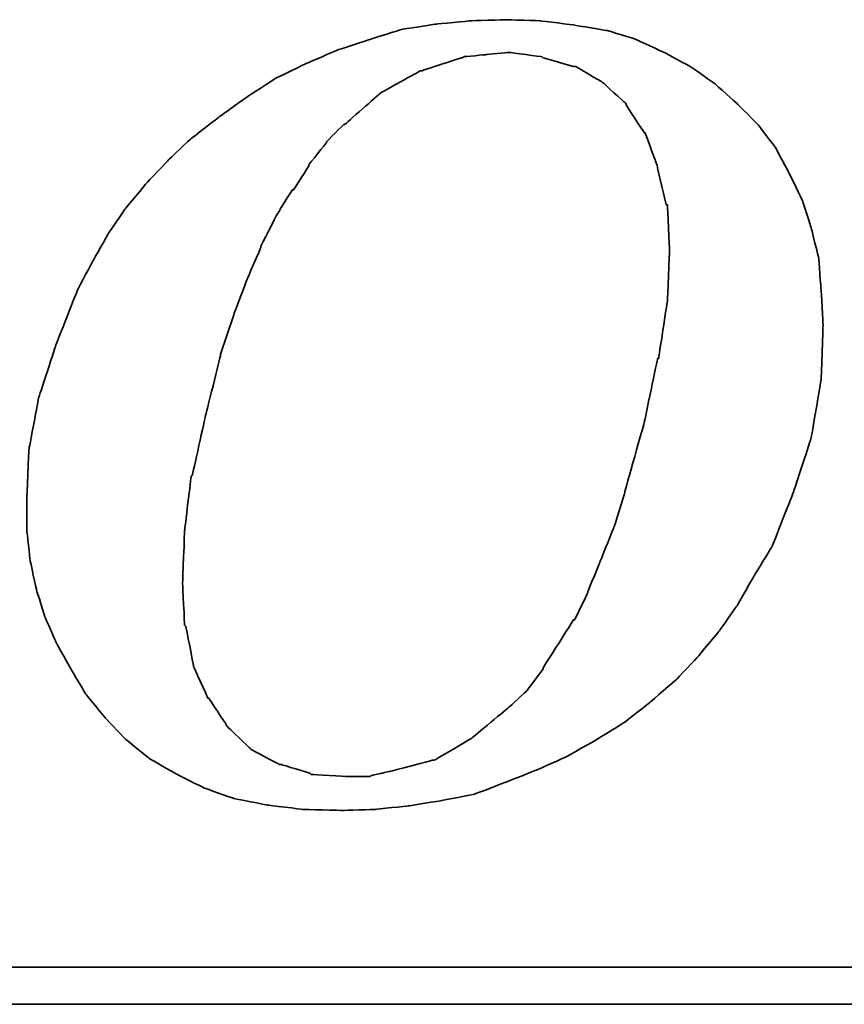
# Model space of a CAD drawing. Extents: x 32 to 227, y 64 to 157.
# Tile 42 of 48: x 174.14 to 177.23, y 117.53 to 121.23. Entities that reach past the tile are written whole.
import ezdxf

# ---------------------------------------------------------------- set-up
doc = ezdxf.new("R2010")
doc.units = 0
doc.header["$MEASUREMENT"] = 0
doc.layers.add('DIM', color=4, linetype='CONTINUOUS')
doc.layers.add('layer 1', color=7, linetype='CONTINUOUS')

# ---------------------------------------------------------------- blocks, each defined once
blk = doc.blocks.new('TBI MOTION logo(完整正式版)')
at = {"layer": 'layer 1', "color": 22, "lineweight": 35}
for points, knots in [([(35.79625, -6.98375), (35.79625, -6.98375), (36.23125, -7.43875), (36.23125, -7.43875), (36.23125, -7.43875), (36.23125, -7.43875), (36.75625, -7.87125), (36.75625, -7.87125), (36.75625, -7.87125), (36.75625, -7.87125), (37.33125, -8.20375), (37.33125, -8.20375), (37.33125, -8.20375), (37.33125, -8.20375), (37.95625, -8.51875), (37.95625, -8.51875), (37.95625, -8.51875), (37.95625, -8.51875), (38.62625, -8.75875), (38.62625, -8.75875), (38.62625, -8.75875), (38.62625, -8.75875), (39.37125, -8.90375), (39.37125, -8.90375), (39.37125, -8.90375), (39.37125, -8.90375), (40.14125, -8.99875), (40.14125, -8.99875), (40.14125, -8.99875), (40.14125, -8.99875), (41.02625, -9.02375), (41.02625, -9.02375), (41.02625, -9.02375), (41.02625, -9.02375), (41.74625, -8.99875), (41.74625, -8.99875), (41.74625, -8.99875), (41.74625, -8.99875), (42.46625, -8.92375), (42.46625, -8.92375), (42.46625, -8.92375), (42.46625, -8.92375), (43.21125, -8.80625), (43.21125, -8.80625), (43.21125, -8.80625), (43.21125, -8.80625), (43.93125, -8.66375), (43.93125, -8.66375), (43.93125, -8.66375), (43.93125, -8.66375), (44.62625, -8.39875), (44.62625, -8.39875), (44.62625, -8.39875), (44.62625, -8.39875), (45.29625, -8.13375), (45.29625, -8.13375), (45.29625, -8.13375), (45.29625, -8.13375), (45.94625, -7.84375), (45.94625, -7.84375), (45.94625, -7.84375), (45.94625, -7.84375), (46.61625, -7.46375), (46.61625, -7.46375), (46.61625, -7.46375), (46.61625, -7.46375), (47.24125, -7.07875), (47.24125, -7.07875), (47.24125, -7.07875), (47.24125, -7.07875), (47.81625, -6.62375), (47.81625, -6.62375), (47.81625, -6.62375), (47.81625, -6.62375), (48.36875, -6.14375), (48.36875, -6.14375), (48.36875, -6.14375), (48.36875, -6.14375), (48.84625, -5.64125), (48.84625, -5.64125), (48.84625, -5.64125), (48.84625, -5.64125), (49.32625, -5.06375), (49.32625, -5.06375), (49.32625, -5.06375), (49.32625, -5.06375), (49.71125, -4.51374), (49.71125, -4.51374), (49.71125, -4.51374), (49.71125, -4.51374), (50.09625, -3.83874), (50.09625, -3.83874), (50.09625, -3.83874), (50.09625, -3.83874), (50.48125, -3.21374), (50.48125, -3.21374), (50.48125, -3.21374), (50.48125, -3.21374), (50.96125, -1.99125), (50.96125, -1.99125), (50.96125, -1.99125), (50.96125, -1.99125), (51.34375, -0.81875), (51.34375, -0.81875), (51.34375, -0.81875), (51.34375, -0.81875), (51.56125, 0.45624), (51.56125, 0.45624), (51.56125, 0.45624), (51.56125, 0.45624), (51.60625, 1.67624), (51.60625, 1.67624), (51.60625, 1.67624), (51.60625, 1.67624), (51.56125, 2.44625), (51.56125, 2.44625), (51.56125, 2.44625), (51.56125, 2.44625), (51.51125, 3.14125), (51.51125, 3.14125), (51.51125, 3.14125), (51.51125, 3.14125), (51.34375, 3.81125), (51.34375, 3.81125), (51.34375, 3.81125), (51.34375, 3.81125), (51.15125, 4.41125), (51.15125, 4.41125), (51.15125, 4.41125), (51.15125, 4.41125), (50.86125, 5.01125), (50.86125, 5.01125), (50.86125, 5.01125), (50.86125, 5.01125), (50.55125, 5.58875), (50.55125, 5.58875), (50.55125, 5.58875), (50.55125, 5.58875), (50.16625, 6.09125), (50.16625, 6.09125), (50.16625, 6.09125), (50.16625, 6.09125), (49.71125, 6.54875), (49.71125, 6.54875), (49.71125, 6.54875), (49.71125, 6.54875), (49.23125, 6.98125), (49.23125, 6.98125), (49.23125, 6.98125), (49.23125, 6.98125), (48.67875, 7.36625), (48.67875, 7.36625), (48.67875, 7.36625), (48.67875, 7.36625), (48.10375, 7.67625), (48.10375, 7.67625), (48.10375, 7.67625), (48.10375, 7.67625), (47.48125, 7.96375), (47.48125, 7.96375), (47.48125, 7.96375), (47.48125, 7.96375), (46.85625, 8.15625), (46.85625, 8.15625), (46.85625, 8.15625), (46.85625, 8.15625), (46.13625, 8.27624), (46.13625, 8.27624), (46.13625, 8.27624), (46.13625, 8.27624), (45.39125, 8.37125), (45.39125, 8.37125), (45.39125, 8.37125), (45.39125, 8.37125), (44.62625, 8.39624), (44.62625, 8.39624), (44.62625, 8.39624), (44.62625, 8.39624), (43.83625, 8.37125), (43.83625, 8.37125), (43.83625, 8.37125), (43.83625, 8.37125), (43.09125, 8.30125), (43.09125, 8.30125), (43.09125, 8.30125), (43.09125, 8.30125), (42.32125, 8.18125), (42.32125, 8.18125), (42.32125, 8.18125), (42.32125, 8.18125), (41.62875, 7.96375), (41.62875, 7.96375), (41.62875, 7.96375), (41.62875, 7.96375), (40.90625, 7.72625), (40.90625, 7.72625), (40.90625, 7.72625), (40.90625, 7.72625), (40.23624, 7.43625), (40.23624, 7.43625), (40.23624, 7.43625), (40.23624, 7.43625), (39.54124, 7.10125), (39.54124, 7.10125), (39.54124, 7.10125), (39.54124, 7.10125), (38.91625, 6.69125), (38.91625, 6.69125), (38.91625, 6.69125), (38.91625, 6.69125), (38.31625, 6.26125), (38.31625, 6.26125), (38.31625, 6.26125), (38.31625, 6.26125), (37.69125, 5.78125), (37.69125, 5.78125), (37.69125, 5.78125), (37.69125, 5.78125), (37.18625, 5.30125), (37.18625, 5.30125), (37.18625, 5.30125), (37.18625, 5.30125), (36.70625, 4.79624), (36.70625, 4.79624), (36.70625, 4.79624), (36.70625, 4.79624), (36.23125, 4.22125), (36.23125, 4.22125), (36.23125, 4.22125), (36.23125, 4.22125), (35.87124, 3.69375), (35.87124, 3.69375), (35.87124, 3.69375), (35.87124, 3.69375), (35.53125, 3.09125), (35.53125, 3.09125), (35.53125, 3.09125), (35.53125, 3.09125), (35.19875, 2.47125), (35.19875, 2.47125), (35.19875, 2.47125), (35.19875, 2.47125), (34.71625, 1.24625), (34.71625, 1.24625), (34.71625, 1.24625), (34.71625, 1.24625), (34.33125, 0.06874), (34.33125, 0.06874), (34.33125, 0.06874), (34.33125, 0.06874), (34.11625, -1.07875), (34.11625, -1.07875), (34.11625, -1.07875), (34.11625, -1.07875), (34.07125, -2.15875), (34.07125, -2.15875), (34.07125, -2.15875), (34.07125, -2.15875), (34.07125, -2.85375), (34.07125, -2.85375), (34.07125, -2.85375), (34.07125, -2.85375), (34.14125, -3.50375), (34.14125, -3.50375), (34.14125, -3.50375), (34.14125, -3.50375), (34.28625, -4.17375), (34.28625, -4.17375), (34.28625, -4.17375), (34.28625, -4.17375), (34.47625, -4.77624), (34.47625, -4.77624), (34.47625, -4.77624), (34.47625, -4.77624), (34.71625, -5.32625), (34.71625, -5.32625), (34.71625, -5.32625), (34.71625, -5.32625), (35.05375, -5.92875), (35.05375, -5.92875), (35.05375, -5.92875), (35.05375, -5.92875), (35.36375, -6.45375), (35.36375, -6.45375), (35.36375, -6.45375), (35.36375, -6.45375), (35.79625, -6.98375), (35.79625, -6.98375)], [0, 0, 0, 0, 0.01388889, 0.01388889, 0.01388889, 0.0138889, 0.02777778, 0.02777778, 0.02777778, 0.02777779, 0.04166667, 0.04166667, 0.04166667, 0.04166668, 0.05555556, 0.05555556, 0.05555556, 0.05555557, 0.06944444, 0.06944444, 0.06944444, 0.06944445, 0.08333333, 0.08333333, 0.08333333, 0.08333334, 0.09722222, 0.09722222, 0.09722222, 0.09722223, 0.11111111, 0.11111111, 0.11111111, 0.11111112, 0.125, 0.125, 0.125, 0.12500001, 0.13888889, 0.13888889, 0.13888889, 0.1388889, 0.15277778, 0.15277778, 0.15277778, 0.15277779, 0.16666667, 0.16666667, 0.16666667, 0.16666668, 0.18055556, 0.18055556, 0.18055556, 0.18055557, 0.19444444, 0.19444444, 0.19444444, 0.19444445, 0.20833333, 0.20833333, 0.20833333, 0.20833334, 0.22222222, 0.22222222, 0.22222222, 0.22222223, 0.23611111, 0.23611111, 0.23611111, 0.23611112, 0.25, 0.25, 0.25, 0.25000001, 0.26388889, 0.26388889, 0.26388889, 0.2638889, 0.27777778, 0.27777778, 0.27777778, 0.27777779, 0.29166667, 0.29166667, 0.29166667, 0.29166668, 0.30555556, 0.30555556, 0.30555556, 0.30555557, 0.31944444, 0.31944444, 0.31944444, 0.31944445, 0.33333333, 0.33333333, 0.33333333, 0.33333334, 0.34722222, 0.34722222, 0.34722222, 0.34722223, 0.36111111, 0.36111111, 0.36111111, 0.36111112, 0.375, 0.375, 0.375, 0.37500001, 0.38888889, 0.38888889, 0.38888889, 0.3888889, 0.40277778, 0.40277778, 0.40277778, 0.40277779, 0.41666667, 0.41666667, 0.41666667, 0.41666668, 0.43055556, 0.43055556, 0.43055556, 0.43055557, 0.44444444, 0.44444444, 0.44444444, 0.44444445, 0.45833333, 0.45833333, 0.45833333, 0.45833334, 0.47222222, 0.47222222, 0.47222222, 0.47222223, 0.48611111, 0.48611111, 0.48611111, 0.48611112, 0.5, 0.5, 0.5, 0.50000001, 0.51388889, 0.51388889, 0.51388889, 0.5138889, 0.52777778, 0.52777778, 0.52777778, 0.52777779, 0.54166667, 0.54166667, 0.54166667, 0.54166668, 0.55555556, 0.55555556, 0.55555556, 0.55555557, 0.56944444, 0.56944444, 0.56944444, 0.56944445, 0.58333333, 0.58333333, 0.58333333, 0.58333334, 0.59722222, 0.59722222, 0.59722222, 0.59722223, 0.61111111, 0.61111111, 0.61111111, 0.61111112, 0.625, 0.625, 0.625, 0.62500001, 0.63888889, 0.63888889, 0.63888889, 0.6388889, 0.65277778, 0.65277778, 0.65277778, 0.65277779, 0.66666667, 0.66666667, 0.66666667, 0.66666668, 0.68055556, 0.68055556, 0.68055556, 0.68055557, 0.69444444, 0.69444444, 0.69444444, 0.69444445, 0.70833333, 0.70833333, 0.70833333, 0.70833334, 0.72222222, 0.72222222, 0.72222222, 0.72222223, 0.73611111, 0.73611111, 0.73611111, 0.73611112, 0.75, 0.75, 0.75, 0.75000001, 0.76388889, 0.76388889, 0.76388889, 0.7638889, 0.77777778, 0.77777778, 0.77777778, 0.77777779, 0.79166667, 0.79166667, 0.79166667, 0.79166668, 0.80555556, 0.80555556, 0.80555556, 0.80555557, 0.81944444, 0.81944444, 0.81944444, 0.81944445, 0.83333333, 0.83333333, 0.83333333, 0.83333334, 0.84722222, 0.84722222, 0.84722222, 0.84722223, 0.86111111, 0.86111111, 0.86111111, 0.86111112, 0.875, 0.875, 0.875, 0.87500001, 0.88888889, 0.88888889, 0.88888889, 0.8888889, 0.90277778, 0.90277778, 0.90277778, 0.90277779, 0.91666667, 0.91666667, 0.91666667, 0.91666668, 0.93055556, 0.93055556, 0.93055556, 0.93055557, 0.94444444, 0.94444444, 0.94444444, 0.94444445, 0.95833333, 0.95833333, 0.95833333, 0.95833334, 0.97222222, 0.97222222, 0.97222222, 0.97222223, 0.98611111, 0.98611111, 0.98611111, 0.98611112, 1, 1, 1, 1]), ([(38.33875, 1.03124), (38.33875, 1.03124), (38.62625, 1.89625), (38.62625, 1.89625), (38.62625, 1.89625), (38.62625, 1.89625), (38.91625, 2.66375), (38.91625, 2.66375), (38.91625, 2.66375), (38.91625, 2.66375), (39.22625, 3.38125), (39.22625, 3.38125), (39.22625, 3.38125), (39.22625, 3.38125), (39.22625, 3.40624), (39.22625, 3.40624), (39.22625, 3.40624), (39.22625, 3.40624), (39.56124, 4.07624), (39.56124, 4.07624), (39.56124, 4.07624), (39.56124, 4.07624), (39.92125, 4.65125), (39.92125, 4.65125), (39.92125, 4.65125), (39.92125, 4.65125), (39.94625, 4.65125), (39.94625, 4.65125), (39.94625, 4.65125), (39.94625, 4.65125), (40.28125, 5.17875), (40.28125, 5.17875), (40.28125, 5.17875), (40.28125, 5.17875), (40.28125, 5.20375), (40.28125, 5.20375), (40.28125, 5.20375), (40.28125, 5.20375), (40.66875, 5.68625), (40.66875, 5.68625), (40.66875, 5.68625), (40.66875, 5.68625), (40.66875, 5.70625), (40.66875, 5.70625), (40.66875, 5.70625), (40.66875, 5.70625), (41.05124, 6.09125), (41.05124, 6.09125), (41.05124, 6.09125), (41.05124, 6.09125), (41.07625, 6.09125), (41.07625, 6.09125), (41.07625, 6.09125), (41.07625, 6.09125), (41.84125, 6.76625), (41.84125, 6.76625), (41.84125, 6.76625), (41.84125, 6.76625), (41.86625, 6.78625), (41.86625, 6.78625), (41.86625, 6.78625), (41.86625, 6.78625), (42.73125, 7.26624), (42.73125, 7.26624), (42.73125, 7.26624), (42.73125, 7.26624), (42.75625, 7.26624), (42.75625, 7.26624), (42.75625, 7.26624), (42.75625, 7.26624), (43.18625, 7.41125), (43.18625, 7.41125), (43.18625, 7.41125), (43.18625, 7.41125), (43.64125, 7.55625), (43.64125, 7.55625), (43.64125, 7.55625), (43.64125, 7.55625), (43.66625, 7.55625), (43.66625, 7.55625), (43.66625, 7.55625), (43.66625, 7.55625), (43.69125, 7.58124), (43.69125, 7.58124), (43.69125, 7.58124), (43.69125, 7.58124), (44.19125, 7.62625), (44.19125, 7.62625), (44.19125, 7.62625), (44.19125, 7.62625), (44.67125, 7.67625), (44.67125, 7.67625), (44.67125, 7.67625), (44.67125, 7.67625), (44.69625, 7.67625), (44.69625, 7.67625), (44.69625, 7.67625), (44.69625, 7.67625), (45.41875, 7.58124), (45.41875, 7.58124), (45.41875, 7.58124), (45.41875, 7.58124), (45.44125, 7.55625), (45.44125, 7.55625), (45.44125, 7.55625), (45.44125, 7.55625), (46.11125, 7.36625), (46.11125, 7.36625), (46.11125, 7.36625), (46.11125, 7.36625), (46.13625, 7.36625), (46.13625, 7.36625), (46.13625, 7.36625), (46.13625, 7.36625), (46.15875, 7.36625), (46.15875, 7.36625), (46.15875, 7.36625), (46.15875, 7.36625), (46.73625, 7.02624), (46.73625, 7.02624), (46.73625, 7.02624), (46.73625, 7.02624), (46.76125, 7.00624), (46.76125, 7.00624), (46.76125, 7.00624), (46.76125, 7.00624), (47.24125, 6.57124), (47.24125, 6.57124), (47.24125, 6.57124), (47.24125, 6.57124), (47.26625, 6.54875), (47.26625, 6.54875), (47.26625, 6.54875), (47.26625, 6.54875), (47.26625, 6.52375), (47.26625, 6.52375), (47.26625, 6.52375), (47.26625, 6.52375), (47.67375, 5.89875), (47.67375, 5.89875), (47.67375, 5.89875), (47.67375, 5.89875), (47.69625, 5.89875), (47.69625, 5.89875), (47.69625, 5.89875), (47.69625, 5.89875), (47.69625, 5.87625), (47.69625, 5.87625), (47.69625, 5.87625), (47.69625, 5.87625), (47.96125, 5.15625), (47.96125, 5.15625), (47.96125, 5.15625), (47.96125, 5.15625), (47.96125, 5.13125), (47.96125, 5.13125), (47.96125, 5.13125), (47.96125, 5.13125), (48.15125, 4.31875), (48.15125, 4.31875), (48.15125, 4.31875), (48.15125, 4.31875), (48.17625, 4.31875), (48.17625, 4.31875), (48.17625, 4.31875), (48.17625, 4.31875), (48.17625, 4.29125), (48.17625, 4.29125), (48.17625, 4.29125), (48.17625, 4.29125), (48.22625, 3.33125), (48.22625, 3.33125), (48.22625, 3.33125), (48.22625, 3.33125), (48.22625, 3.30875), (48.22625, 3.30875), (48.22625, 3.30875), (48.22625, 3.30875), (48.17625, 2.20624), (48.17625, 2.20624), (48.17625, 2.20624), (48.17625, 2.20624), (48.17625, 2.18124), (48.17625, 2.18124), (48.17625, 2.18124), (48.17625, 2.18124), (47.98375, 0.93624), (47.98375, 0.93624), (47.98375, 0.93624), (47.98375, 0.93624), (47.96125, 0.93624), (47.96125, 0.93624), (47.96125, 0.93624), (47.96125, 0.93624), (47.67375, -0.45874), (47.67375, -0.45874), (47.67375, -0.45874), (47.67375, -0.45874), (47.24125, -1.99125), (47.24125, -1.99125), (47.24125, -1.99125), (47.24125, -1.99125), (47.24125, -2.01874), (47.24125, -2.01874), (47.24125, -2.01874), (47.24125, -2.01874), (47.00125, -2.78375), (47.00125, -2.78375), (47.00125, -2.78375), (47.00125, -2.78375), (46.71125, -3.50375), (46.71125, -3.50375), (46.71125, -3.50375), (46.71125, -3.50375), (46.42625, -4.19875), (46.42625, -4.19875), (46.42625, -4.19875), (46.42625, -4.19875), (46.42625, -4.22375), (46.42625, -4.22375), (46.42625, -4.22375), (46.42625, -4.22375), (46.13625, -4.82374), (46.13625, -4.82374), (46.13625, -4.82374), (46.13625, -4.82374), (46.11125, -4.82374), (46.11125, -4.82374), (46.11125, -4.82374), (46.11125, -4.82374), (45.77625, -5.35125), (45.77625, -5.35125), (45.77625, -5.35125), (45.77625, -5.35125), (45.44125, -5.87875), (45.44125, -5.87875), (45.44125, -5.87875), (45.44125, -5.87875), (45.44125, -5.90375), (45.44125, -5.90375), (45.44125, -5.90375), (45.44125, -5.90375), (45.10625, -6.35875), (45.10625, -6.35875), (45.10625, -6.35875), (45.10625, -6.35875), (45.08125, -6.38375), (45.08125, -6.38375), (45.08125, -6.38375), (45.08125, -6.38375), (44.69625, -6.74375), (44.69625, -6.74375), (44.69625, -6.74375), (44.69625, -6.74375), (43.88375, -7.41625), (43.88375, -7.41625), (43.88375, -7.41625), (43.88375, -7.41625), (43.85625, -7.43875), (43.85625, -7.43875), (43.85625, -7.43875), (43.85625, -7.43875), (43.04125, -7.91875), (43.04125, -7.91875), (43.04125, -7.91875), (43.04125, -7.91875), (43.01625, -7.91875), (43.01625, -7.91875), (43.01625, -7.91875), (43.01625, -7.91875), (42.99625, -7.91875), (42.99625, -7.91875), (42.99625, -7.91875), (42.99625, -7.91875), (42.08125, -8.15875), (42.08125, -8.15875), (42.08125, -8.15875), (42.08125, -8.15875), (41.65125, -8.25625), (41.65125, -8.25625), (41.65125, -8.25625), (41.65125, -8.25625), (41.62875, -8.27875), (41.62875, -8.27875), (41.62875, -8.27875), (41.62875, -8.27875), (41.60125, -8.27875), (41.60125, -8.27875), (41.60125, -8.27875), (41.60125, -8.27875), (41.12125, -8.27875), (41.12125, -8.27875), (41.12125, -8.27875), (41.12125, -8.27875), (40.35624, -8.23125), (40.35624, -8.23125), (40.35624, -8.23125), (40.35624, -8.23125), (40.33125, -8.23125), (40.33125, -8.23125), (40.33125, -8.23125), (40.33125, -8.23125), (40.30625, -8.20375), (40.30625, -8.20375), (40.30625, -8.20375), (40.30625, -8.20375), (39.68375, -8.01375), (39.68375, -8.01375), (39.68375, -8.01375), (39.68375, -8.01375), (39.66124, -8.01375), (39.66124, -8.01375), (39.66124, -8.01375), (39.66124, -8.01375), (39.63625, -8.01375), (39.63625, -8.01375), (39.63625, -8.01375), (39.63625, -8.01375), (39.01125, -7.67875), (39.01125, -7.67875), (39.01125, -7.67875), (39.01125, -7.67875), (38.98875, -7.65375), (38.98875, -7.65375), (38.98875, -7.65375), (38.98875, -7.65375), (38.48625, -7.17375), (38.48625, -7.17375), (38.48625, -7.17375), (38.48625, -7.17375), (38.45875, -7.14875), (38.45875, -7.14875), (38.45875, -7.14875), (38.45875, -7.14875), (38.45875, -7.12875), (38.45875, -7.12875), (38.45875, -7.12875), (38.45875, -7.12875), (38.07625, -6.54875), (38.07625, -6.54875), (38.07625, -6.54875), (38.07625, -6.54875), (38.05125, -6.54875), (38.05125, -6.54875), (38.05125, -6.54875), (38.05125, -6.54875), (38.05125, -6.52875), (38.05125, -6.52875), (38.05125, -6.52875), (38.05125, -6.52875), (37.74125, -5.85375), (37.74125, -5.85375), (37.74125, -5.85375), (37.74125, -5.85375), (37.74125, -5.82875), (37.74125, -5.82875), (37.74125, -5.82875), (37.74125, -5.82875), (37.57375, -4.96875), (37.57375, -4.96875), (37.57375, -4.96875), (37.57375, -4.96875), (37.54625, -4.94375), (37.54625, -4.94375), (37.54625, -4.94375), (37.54625, -4.94375), (37.50125, -4.03375), (37.50125, -4.03375), (37.50125, -4.03375), (37.50125, -4.03375), (37.50125, -4.00875), (37.50125, -4.00875), (37.50125, -4.00875), (37.50125, -4.00875), (37.54625, -2.85375), (37.54625, -2.85375), (37.54625, -2.85375), (37.54625, -2.85375), (37.69125, -1.65875), (37.69125, -1.65875), (37.69125, -1.65875), (37.69125, -1.65875), (37.71624, -1.63375), (37.71624, -1.63375), (37.71624, -1.63375), (37.71624, -1.63375), (38.00375, -0.33875), (38.00375, -0.33875), (38.00375, -0.33875), (38.00375, -0.33875), (38.33875, 1.00624), (38.33875, 1.00624), (38.33875, 1.00624), (38.33875, 1.00624), (38.33875, 1.03124), (38.33875, 1.03124)], [0, 0, 0, 0, 0.01010101, 0.01010101, 0.01010101, 0.01010102, 0.02020202, 0.02020202, 0.02020202, 0.02020203, 0.03030303, 0.03030303, 0.03030303, 0.03030304, 0.04040404, 0.04040404, 0.04040404, 0.04040405, 0.05050505, 0.05050505, 0.05050505, 0.05050506, 0.06060606, 0.06060606, 0.06060606, 0.06060607, 0.07070707, 0.07070707, 0.07070707, 0.07070708, 0.08080808, 0.08080808, 0.08080808, 0.08080809, 0.09090909, 0.09090909, 0.09090909, 0.0909091, 0.1010101, 0.1010101, 0.1010101, 0.10101011, 0.11111111, 0.11111111, 0.11111111, 0.11111112, 0.12121212, 0.12121212, 0.12121212, 0.12121213, 0.13131313, 0.13131313, 0.13131313, 0.13131314, 0.14141414, 0.14141414, 0.14141414, 0.14141415, 0.15151515, 0.15151515, 0.15151515, 0.15151516, 0.16161616, 0.16161616, 0.16161616, 0.16161617, 0.17171717, 0.17171717, 0.17171717, 0.17171718, 0.18181818, 0.18181818, 0.18181818, 0.18181819, 0.19191919, 0.19191919, 0.19191919, 0.1919192, 0.2020202, 0.2020202, 0.2020202, 0.20202021, 0.21212121, 0.21212121, 0.21212121, 0.21212122, 0.22222222, 0.22222222, 0.22222222, 0.22222223, 0.23232323, 0.23232323, 0.23232323, 0.23232324, 0.24242424, 0.24242424, 0.24242424, 0.24242425, 0.25252525, 0.25252525, 0.25252525, 0.25252526, 0.26262626, 0.26262626, 0.26262626, 0.26262627, 0.27272727, 0.27272727, 0.27272727, 0.27272728, 0.28282828, 0.28282828, 0.28282828, 0.28282829, 0.29292929, 0.29292929, 0.29292929, 0.2929293, 0.3030303, 0.3030303, 0.3030303, 0.30303031, 0.31313131, 0.31313131, 0.31313131, 0.31313132, 0.32323232, 0.32323232, 0.32323232, 0.32323233, 0.33333333, 0.33333333, 0.33333333, 0.33333334, 0.34343434, 0.34343434, 0.34343434, 0.34343435, 0.35353535, 0.35353535, 0.35353535, 0.35353536, 0.36363636, 0.36363636, 0.36363636, 0.36363637, 0.37373737, 0.37373737, 0.37373737, 0.37373738, 0.38383838, 0.38383838, 0.38383838, 0.38383839, 0.39393939, 0.39393939, 0.39393939, 0.3939394, 0.4040404, 0.4040404, 0.4040404, 0.40404041, 0.41414141, 0.41414141, 0.41414141, 0.41414142, 0.42424242, 0.42424242, 0.42424242, 0.42424243, 0.43434343, 0.43434343, 0.43434343, 0.43434344, 0.44444444, 0.44444444, 0.44444444, 0.44444445, 0.45454545, 0.45454545, 0.45454545, 0.45454546, 0.46464646, 0.46464646, 0.46464646, 0.46464647, 0.47474747, 0.47474747, 0.47474747, 0.47474748, 0.48484848, 0.48484848, 0.48484848, 0.48484849, 0.49494949, 0.49494949, 0.49494949, 0.4949495, 0.50505051, 0.50505051, 0.50505051, 0.50505052, 0.51515152, 0.51515152, 0.51515152, 0.51515153, 0.52525253, 0.52525253, 0.52525253, 0.52525254, 0.53535354, 0.53535354, 0.53535354, 0.53535355, 0.54545455, 0.54545455, 0.54545455, 0.54545456, 0.55555556, 0.55555556, 0.55555556, 0.55555557, 0.56565657, 0.56565657, 0.56565657, 0.56565658, 0.57575758, 0.57575758, 0.57575758, 0.57575759, 0.58585859, 0.58585859, 0.58585859, 0.5858586, 0.5959596, 0.5959596, 0.5959596, 0.59595961, 0.60606061, 0.60606061, 0.60606061, 0.60606062, 0.61616162, 0.61616162, 0.61616162, 0.61616163, 0.62626263, 0.62626263, 0.62626263, 0.62626264, 0.63636364, 0.63636364, 0.63636364, 0.63636365, 0.64646465, 0.64646465, 0.64646465, 0.64646466, 0.65656566, 0.65656566, 0.65656566, 0.65656567, 0.66666667, 0.66666667, 0.66666667, 0.66666668, 0.67676768, 0.67676768, 0.67676768, 0.67676769, 0.68686869, 0.68686869, 0.68686869, 0.6868687, 0.6969697, 0.6969697, 0.6969697, 0.69696971, 0.70707071, 0.70707071, 0.70707071, 0.70707072, 0.71717172, 0.71717172, 0.71717172, 0.71717173, 0.72727273, 0.72727273, 0.72727273, 0.72727274, 0.73737374, 0.73737374, 0.73737374, 0.73737375, 0.74747475, 0.74747475, 0.74747475, 0.74747476, 0.75757576, 0.75757576, 0.75757576, 0.75757577, 0.76767677, 0.76767677, 0.76767677, 0.76767678, 0.77777778, 0.77777778, 0.77777778, 0.77777779, 0.78787879, 0.78787879, 0.78787879, 0.7878788, 0.7979798, 0.7979798, 0.7979798, 0.79797981, 0.80808081, 0.80808081, 0.80808081, 0.80808082, 0.81818182, 0.81818182, 0.81818182, 0.81818183, 0.82828283, 0.82828283, 0.82828283, 0.82828284, 0.83838384, 0.83838384, 0.83838384, 0.83838385, 0.84848485, 0.84848485, 0.84848485, 0.84848486, 0.85858586, 0.85858586, 0.85858586, 0.85858587, 0.86868687, 0.86868687, 0.86868687, 0.86868688, 0.87878788, 0.87878788, 0.87878788, 0.87878789, 0.88888889, 0.88888889, 0.88888889, 0.8888889, 0.8989899, 0.8989899, 0.8989899, 0.89898991, 0.90909091, 0.90909091, 0.90909091, 0.90909092, 0.91919192, 0.91919192, 0.91919192, 0.91919193, 0.92929293, 0.92929293, 0.92929293, 0.92929294, 0.93939394, 0.93939394, 0.93939394, 0.93939395, 0.94949495, 0.94949495, 0.94949495, 0.94949496, 0.95959596, 0.95959596, 0.95959596, 0.95959597, 0.96969697, 0.96969697, 0.96969697, 0.96969698, 0.97979798, 0.97979798, 0.97979798, 0.97979799, 0.98989899, 0.98989899, 0.98989899, 0.989899, 1, 1, 1, 1]), ([(75.90875, -9.47875), (75.90875, -9.47875), (75.90875, -12.28625), (75.90875, -12.28625), (75.90875, -12.28625), (75.90875, -12.28625), (75.90875, -12.47875), (75.90875, -12.47875), (75.90875, -12.47875), (75.90875, -12.47875), (75.71625, -12.47875), (75.71625, -12.47875), (75.71625, -12.47875), (75.71625, -12.47875), (-88.32875, -12.47875), (-88.32875, -12.47875), (-88.32875, -12.47875), (-88.32875, -12.47875), (-88.32875, -13.29375), (-88.32875, -13.29375), (-88.32875, -13.29375), (-88.32875, -13.29375), (82.89125, -13.29375), (82.89125, -13.29375), (82.89125, -13.29375), (82.89125, -13.29375), (75.90875, -9.47875), (75.90875, -9.47875)], [0, 0, 0, 0, 0.14285714, 0.14285714, 0.14285714, 0.14285715, 0.28571429, 0.28571429, 0.28571429, 0.2857143, 0.42857143, 0.42857143, 0.42857143, 0.42857144, 0.57142857, 0.57142857, 0.57142857, 0.57142858, 0.71428571, 0.71428571, 0.71428571, 0.71428572, 0.85714286, 0.85714286, 0.85714286, 0.85714287, 1, 1, 1, 1])]:
    blk.add_open_spline(points, degree=3, knots=knots, dxfattribs=at)

msp = doc.modelspace()

# ---------------------------------------------------------------- block references
at = {"layer": 'DIM', "color": 0, "xscale": 0.1702727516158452, "yscale": 0.1702727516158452, "zscale": 0.1702727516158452}
msp.add_blockref('TBI MOTION logo(完整正式版)', (168.3664, 119.7962), dxfattribs=at)

doc.saveas('drawing.dxf')
